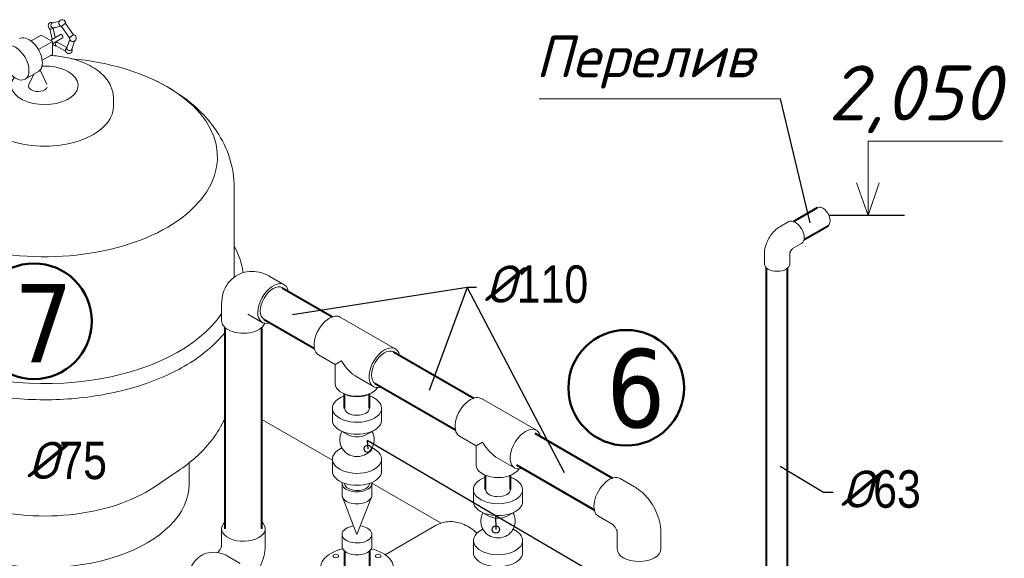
# Model space of a CAD drawing. Extents: x 4114239 to 5838486, y 780458 to 1383318.
# Tile 72 of 231: x 4357881 to 4363802, y 1051684 to 1054925. Entities that reach past the tile are written whole.
import ezdxf
from ezdxf.enums import TextEntityAlignment as Align

# ---------------------------------------------------------------- set-up
doc = ezdxf.new("R2010")
doc.units = 0
doc.header["$MEASUREMENT"] = 0
doc.layers.add('02', color=7, linetype='Continuous')
for name, color, linetype, lineweight in [('1', 7, 'Continuous', 50), ('1-A', 1, 'Continuous', 40), ('Линия', 7, 'Continuous', 35), ('Основные', 160, 'Continuous', 40)]:
    doc.layers.add(name, color=color, linetype=linetype, lineweight=lineweight)
doc.layers.add('Отметки', color=7, linetype='Continuous', lineweight=0, true_color=0x221726)
doc.styles.add('GOST_P', font='isocpeui.ttf')
doc.styles.add('ГОСТ 250', font='isocpeui.ttf', dxfattribs={"height": 300})

msp = doc.modelspace()

# ---------------------------------------------------------------- linework, layer by layer
at = {"color": 0, "linetype": 'Continuous', "lineweight": 0, "extrusion": (5.55112e-17, 0.816497, 0.57735)}
for p, q in [((4358077.5051, 1054904.9488, 0), (4358120.1514, 1054916.1045)), ((4358077.3831, 1054807.3606, 0), (4358061.9317, 1054871.1928, 0)), ((4358082.3959, 1054872.4431), (4358095.6036, 1054817.8802)), ((4358129.0591, 1054886.11), (4358082.9338, 1054874.0442)), ((4358085.1986, 1054875.5384), (4358127.8448, 1054886.6941)), ((4358132.8224, 1054884.9453, 0), (4358180.8587, 1054816.9119, 0)), ((4358157.656, 1054902.4796), (4358205.6924, 1054834.4462)), ((4357949.7824, 1054797.275), (4358011.2097, 1054832.74, 0)), ((4358078.3848, 1054793.9564), (4357994.317, 1054745.4199, 0)), ((4358078.3848, 1054793.9564), (4358011.2097, 1054832.74, 0)), ((4358066.2756, 1054800.9477), (4358127.2612, 1054836.1577)), ((4358078.3848, 1054779.9739), (4358139.3704, 1054815.184)), ((4358078.3848, 1054716.3893), (4358078.3848, 1054793.9564)), ((4358102.7159, 1054792.3213), (4358163.9156, 1054756.9876)), ((4358165.3239, 1054757.356), (4358182.043, 1054807.1195)), ((4358182.431, 1054806.17, 0), (4358165.4371, 1054755.5886, 0)), ((4358211.2481, 1054796.4884), (4358194.2542, 1054745.9069)), ((4358157.282, 1054735.5094), (4358100.0179, 1054768.5708)), ((4358016.9575, 1054680.9242, 0), (4358078.3848, 1054716.3893)), ((4357994.317, 1054613.784), (4357913.7068, 1054567.2437)), ((4358004.5539, 1054622.3471), (4358044.8445, 1054537.7619, 0)), ((4357966.4736, 1054597.7086, 0), (4357936.4222, 1054534.6193)), ((4358444.6071, 1054403.0769, 0), (4358444.6071, 1054456.155)), ((4359171.6869, 1053393.1667), (4359171.6869, 1053913.37)), ((4362506.9781, 1053710.2563), (4362453.2379, 1053679.2295, 0)), ((4362582.9781, 1053578.6205), (4362529.2488, 1053547.5999, 0)), ((4362359.8008, 1053455.3378), (4362359.8008, 1053517.3915, 0)), ((4362511.8008, 1053455.3378), (4362511.8008, 1053517.379)), ((4359384.687, 1053380.4041), (4359470.954, 1053330.5978)), ((4359095.4146, 1053213.3926), (4359095.4146, 1053113.7801)), ((4359253.687, 1053153.5055, 0), (4359339.954, 1053103.6992)), ((4360140.1889, 1052944.2149), (4359809.263, 1053135.2751, 0)), ((4359778.2259, 1052850.6628, 0), (4359678.263, 1052908.3764)), ((4359816.595, 1052872.8151), (4359778.2259, 1052850.6628)), ((4359778.2259, 1052735.2355), (4359778.2259, 1052850.6628, 0)), ((4360009.1889, 1052717.3162, 0), (4359909.2259, 1052775.0299)), ((4360988.6734, 1052454.3421), (4360657.7474, 1052645.4023)), ((4359761.5803, 1052515.7857, 0), (4359761.5803, 1052587.6374)), ((4360057.5803, 1052515.7857), (4360057.5803, 1052587.6374)), ((4359761.5803, 1052273.6727), (4359336.4146, 1052519.1422, 0)), ((4359858.7494, 1052425.9484), (4359807.9186, 1052453.6866)), ((4359960.4111, 1052425.9484), (4360011.242, 1052453.6866)), ((4360626.7104, 1052360.79, 0), (4360526.7474, 1052418.5037)), ((4360665.0794, 1052382.9424, 0), (4360626.7104, 1052360.79)), ((4359818.9487, 1052348.7529, 0), (4359807.9186, 1052342.7338, 0)), ((4360000.2118, 1052348.7529), (4360011.242, 1052342.7338)), ((4360626.7104, 1052245.3627), (4360626.7104, 1052360.79, 0)), ((4358899.761, 1052129.4171, 0), (4358899.761, 1052257.7742)), ((4359761.5803, 1052208.783), (4359761.5803, 1052280.6347)), ((4360057.5803, 1052208.783), (4360057.5803, 1052280.6347, 0)), ((4360857.6734, 1052227.4435), (4360757.7104, 1052285.1571)), ((4358689.7472, 1052112.8274), (4358834.835, 1052210.1952)), ((4359819.5803, 1052063.1706), (4359819.5803, 1052135.0223)), ((4359834.5803, 1052135.0223), (4359834.5803, 1052135.1193)), ((4359984.5803, 1052135.0223, 0), (4359984.5803, 1052135.1193)), ((4360415.6994, 1051896.0169), (4359999.554, 1052136.2785, 0)), ((4359999.5803, 1052063.1706), (4359999.5803, 1052135.0223)), ((4361578.5398, 1052113.7826), (4361492.2728, 1052163.5889)), ((4360609.6821, 1052026.1338, 0), (4360609.6821, 1052097.9855)), ((4360905.6821, 1052026.1338, 0), (4360905.6821, 1052097.9855)), ((4359909.5608, 1051828.017), (4359821.8041, 1052051.6911)), ((4359909.5998, 1051828.017), (4359997.3565, 1052051.6911)), ((4360706.8513, 1051936.2965), (4360656.0204, 1051964.0347)), ((4360808.513, 1051936.2965), (4360859.3438, 1051964.0347)), ((4361447.4607, 1051886.9297), (4361361.2728, 1051936.6902, 0)), ((4359095.414, 1051762.1658, 0), (4359095.414, 1051861.7784, 0)), ((4359357.414, 1051762.1658), (4359357.414, 1051861.7784)), ((4360385.6491, 1051882.4589), (4360078.9907, 1051705.4096)), ((4360667.0506, 1051859.1011, 0), (4360656.0204, 1051853.0819, 0)), ((4360848.3137, 1051859.101), (4360859.3438, 1051853.0819, 0)), ((4361474.8122, 1051839.5553), (4361474.8122, 1051740.0342)), ((4361736.8122, 1051839.6467), (4361736.8122, 1051740.0342)), ((4359819.5803, 1051756.1679), (4359819.5803, 1051828.0196)), ((4359999.5803, 1051756.1679, 0), (4359999.5803, 1051828.0196)), ((4360609.6821, 1051719.1311), (4360609.6821, 1051790.9828)), ((4360905.6821, 1051719.1311), (4360905.6821, 1051790.9828, 0)), ((4359207.8233, 1051653.5197), (4359135.6984, 1051695.161, 0))]:
    msp.add_line(p, q, dxfattribs=at)
at = {"linetype": 'Continuous', "lineweight": 40, "extrusion": (5.55112e-17, 0.816497, 0.57735)}
for p, q in [((4362534.7325, 1053711.2693), (4362679.0933, 1053794.616)), ((4362597.7325, 1053602.15, 0), (4362742.0933, 1053685.4968)), ((4362372.8008, 1050822.8804), (4362372.8008, 1053430.7953, 0)), ((4362498.8008, 1050822.8804), (4362498.8008, 1053430.7953)), ((4359460.454, 1053312.4113, 0), (4359763.1926, 1053137.6251)), ((4359116.4146, 1051861.7787), (4359116.4146, 1053072.7069)), ((4359336.4146, 1051861.7787), (4359336.4146, 1053072.7069)), ((4359350.454, 1053121.8857), (4359653.1926, 1052947.0995, 0)), ((4360129.6889, 1052926.0283, 0), (4360611.6771, 1052647.7524)), ((4360019.6889, 1052735.5028), (4360501.6771, 1052457.2268)), ((4359834.5803, 1052587.6374), (4359834.5803, 1052672.8636)), ((4359984.5803, 1052587.6374), (4359984.5803, 1052672.8636)), ((4360978.1734, 1052436.1556), (4361446.2025, 1052165.9389)), ((4360868.1734, 1052245.63), (4361336.2025, 1051975.4133, 0)), ((4360682.6821, 1052097.9855), (4360682.6821, 1052183.3634)), ((4360832.6821, 1052097.9855), (4360832.6821, 1052183.3406)), ((4359834.5778, 1051727.4472), (4359834.5587, 1051611.9919)), ((4359984.5778, 1051727.4429, 0), (4359984.5587, 1051611.9671, 0))]:
    msp.add_line(p, q, dxfattribs=at)
for p, q in [((4363202.481, 1053747.5648), (4362748.1736, 1053747.5648)), ((4360571.2925, 1053312.9877), (4360343.4507, 1052693.4001)), ((4360571.2925, 1053312.9877), (4361155.7368, 1052200.5221)), ((4359970.7324, 1052393.8174), (4359974.6057, 1052342.8079, 0)), ((4360741.8845, 1051941.1742), (4360744.9253, 1051857.649, 0))]:
    msp.add_line(p, q)
at = {"color": 7, "lineweight": 25, "ltscale": 1000}
for points in [[(4360628.953, 1053312.9877), (4360571.2925, 1053312.9877), (4359521.0755, 1053149.1312)], [(4361883.4288, 1051304.9668), (4361825.7684, 1051304.9668), (4359970.7324, 1052393.8174)], [(4362772.3664, 1052079.9151), (4362714.7059, 1052079.9151), (4362453.6256, 1052237.141)]]:
    msp.add_lwpolyline(points, dxfattribs=at)
for centre in [(4359974.6057, 1052342.8079, 0), (4360744.9253, 1051857.649, 0)]:
    msp.add_circle(centre, 21.964)
at = {"color": 0, "linetype": 'Continuous', "lineweight": 0}
for centre, start, end in [((4358073.4589, 1054888.1789, 0), 62.42886139, 239.96579585), ((4358137.3463, 1054904.8911, 0), 352.99419626, 257.45537255), ((4358201.2336, 1054814.4081, 0), 172.5632129, 239.83989704), ((4358201.2336, 1054814.4081, 0), 263.01845228, 77.886356), ((4358097.8617, 1054787.3672), 200.64821222, 282.23058825), ((4358176.8309, 1054741.7743, 0), 184.59654565, 23.6597629)]:
    msp.add_arc(centre, 20.5282, start, end, dxfattribs=at)
at = {"color": 0, "linetype": 'Continuous', "lineweight": 0, "extrusion": (-1.06193e-16, 2.02752e-16, -1)}
msp.add_ellipse((4358076.4738, 1054875.7242), major_axis=(14.7733, 3.5761), ratio=0.370681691, start_param=1.236721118, end_param=2.770876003, dxfattribs=at)
at = {"color": 0, "linetype": 'Continuous', "lineweight": 0, "extrusion": (-1.59155e-17, 2.25353e-16, -1)}
msp.add_ellipse((4358081.3518, 1054890.2436), major_axis=(3.8467, -14.7052), ratio=0.806444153, start_param=0, end_param=3.141592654, dxfattribs=at)
at = {"color": 0, "linetype": 'Continuous', "lineweight": 0, "extrusion": (1.65999e-17, 1.37781e-16, -1)}
for centre, start_param, end_param in [((4358069.4284, 1054885.8518), 2.60789968, 2.732807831), ((4358093.8312, 1054785.0401), 1.400832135, 1.47617077), ((4358172.8003, 1054739.4473, 0), 0.094625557, 0.219533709)]:
    msp.add_ellipse(centre, major_axis=(-9.8605, 17.0788), ratio=0.577350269, start_param=start_param, end_param=end_param, dxfattribs=at)
at = {"color": 0, "linetype": 'Continuous', "lineweight": 0, "extrusion": (1.04681e-16, 1.70591e-16, -1)}
msp.add_ellipse((4358079.7765, 1054874.4909, 0), major_axis=(12.5274, 5.7819), ratio=0.127728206, start_param=1.070163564, end_param=1.37534665, dxfattribs=at)
at = {"color": 0, "linetype": 'Continuous', "lineweight": 0, "extrusion": (-1.28072e-16, 1.81387e-16, -1)}
msp.add_ellipse((4358145.2392, 1054893.7124, 0), major_axis=(-12.4168, -8.7671), ratio=0.127728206, start_param=0, end_param=3.141592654, dxfattribs=at)
at = {"color": 0, "linetype": 'Continuous', "lineweight": 0, "extrusion": (-1.11556e-17, 1.85856e-16, -1)}
msp.add_ellipse((4357937.317, 1054712.5109), major_axis=(-57, 98.7269), ratio=0.577350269, start_param=0, end_param=3.141592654, dxfattribs=at)
at = {"color": 0, "linetype": 'Continuous', "lineweight": 0, "extrusion": (-9.61481e-17, 5.55112e-17, -1)}
for centre, major_axis, start_param, end_param in [((4358107.6179, 1054781.7344, 0), (7.6, 13.1636), 3.141592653, 5.1701511), ((4358167.0747, 1054747.407), (-7.6, -13.1636), 0.696912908, 2.028558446)]:
    msp.add_ellipse(centre, major_axis=major_axis, ratio=0.577350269, start_param=start_param, end_param=end_param, dxfattribs=at)
at = {"color": 0, "linetype": 'Continuous', "lineweight": 0, "extrusion": (4.43555e-17, 8.97074e-17, -1)}
msp.add_ellipse((4358133.3158, 1054825.6708), major_axis=(-6.0546, 10.4869), ratio=0.577350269, start_param=0, end_param=3.141592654, dxfattribs=at)
at = {"color": 0, "linetype": 'Continuous', "lineweight": 0, "extrusion": (-1.09383e-16, 5.86756e-17, -1)}
msp.add_ellipse((4358193.3407, 1054825.5867), major_axis=(12.4168, 8.7671), ratio=0.127728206, start_param=3.258759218, end_param=6.166018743, dxfattribs=at)
at = {"color": 0, "linetype": 'Continuous', "lineweight": 0, "extrusion": (5.3037e-17, 1.57862e-16, -1)}
msp.add_ellipse((4358198.2188, 1054805.4346), major_axis=(-14.4085, 4.8408), ratio=0.727503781, start_param=4.43762923, end_param=4.98714873, dxfattribs=at)
at = {"color": 0, "linetype": 'Continuous', "lineweight": 0, "extrusion": (-1.11556e-17, 1.85856e-16, -1)}
msp.add_ellipse((4357856.7068, 1054665.9706, 0), major_axis=(-57, 98.7269), ratio=0.577350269, dxfattribs=at)
at = {"color": 0, "linetype": 'Continuous', "lineweight": 0, "extrusion": (7.93474e-17, 1.49023e-16, -1)}
msp.add_ellipse((4358179.8457, 1054750.7478, 0), major_axis=(-14.4085, 4.8408), ratio=0.727503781, start_param=3.141592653, end_param=6.283185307, dxfattribs=at)
at = {"color": 0, "linetype": 'Continuous', "lineweight": 0, "extrusion": (7.46658e-17, 1.58871e-16, -1)}
msp.add_ellipse((4358166.6089, 1054751.5111, 0), major_axis=(9.5162, 9.9904), ratio=0.370681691, start_param=4.957336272, end_param=5.054093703, dxfattribs=at)
at = {"color": 0, "linetype": 'Continuous', "lineweight": 0, "extrusion": (4.28451e-17, 2.22045e-16, -1)}
for start_param, end_param in [(5.497787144, 10.751200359), (4.868965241, 5.497787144)]:
    msp.add_ellipse((4358031.6869, 1054098.284, 0), major_axis=(1038.796, 0), ratio=0.577350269, start_param=start_param, end_param=end_param, dxfattribs=at)
at = {"color": 0, "linetype": 'Continuous', "lineweight": 0, "extrusion": (1.27765e-16, 1.66533e-16, -1)}
for start_param, end_param in [(5.497787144, 9.848984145), (4.633522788, 5.497787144)]:
    msp.add_ellipse((4358031.6869, 1054530.3902), major_axis=(201.1128, 0), ratio=0.577350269, start_param=start_param, end_param=end_param, dxfattribs=at)
at = {"color": 0, "linetype": 'Continuous', "lineweight": 0, "extrusion": (-2.4532e-17, 1.66533e-16, -1)}
msp.add_ellipse((4357991.3818, 1054525.893), major_axis=(-57, 0), ratio=0.577350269, start_param=3.364710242, end_param=6.551560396, dxfattribs=at)
at = {"color": 0, "linetype": 'Continuous', "lineweight": 0, "extrusion": (1.09158e-16, 1.66533e-16, -1)}
msp.add_ellipse((4358031.6869, 1054403.0769), major_axis=(412.9202, 0), ratio=0.577350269, start_param=0, end_param=3.141592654, dxfattribs=at)
at = {"color": 0, "linetype": 'Continuous', "lineweight": 0, "extrusion": (-3.51927e-17, 1.71978e-16, -1)}
msp.add_ellipse((4362710.5933, 1053740.0564), major_axis=(-31.5, 54.5596), ratio=0.577350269, start_param=0, end_param=3.141592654, dxfattribs=at)
at = {"color": 0, "linetype": 'Continuous', "lineweight": 0, "extrusion": (-9.07038e-17, 2.68126e-16, -1)}
msp.add_ellipse((4362544.9781, 1053644.4384), major_axis=(38, -65.8179), ratio=0.577350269, start_param=3.141592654, end_param=6.283185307, dxfattribs=at)
at = {"color": 0, "linetype": 'Continuous', "lineweight": 0, "extrusion": (1.11022e-16, 1.66533e-16, -1)}
msp.add_ellipse((4362435.8008, 1053455.3378), major_axis=(-76, 0), ratio=0.577350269, start_param=3.141592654, end_param=6.283185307, dxfattribs=at)
at = {"color": 0, "linetype": 'Continuous', "lineweight": 0, "extrusion": (1.10897e-16, 2.22045e-16, -1)}
for start_param, end_param in [(0, 0.026277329), (0.367872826, 2.32529878)]:
    msp.add_ellipse((4358031.6869, 1053393.1667), major_axis=(1140, 0), ratio=0.577350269, start_param=start_param, end_param=end_param, dxfattribs=at)
at = {"color": 0, "linetype": 'Continuous', "lineweight": 0, "extrusion": (3.51927e-17, 1.71978e-16, -1)}
for start_param, end_param in [(0.785398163, 3.715668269), (5.709109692, 7.068583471)]:
    msp.add_ellipse((4359405.454, 1053217.1485), major_axis=(-65.5, -113.4493), ratio=0.577350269, start_param=start_param, end_param=end_param, dxfattribs=at)
at = {"color": 0, "linetype": 'Continuous', "lineweight": 0, "extrusion": (1.11556e-17, 1.85856e-16, -1)}
for centre in [(4359405.454, 1053217.1485), (4360074.6889, 1052830.7656)]:
    msp.add_ellipse(centre, major_axis=(55, 95.2628), ratio=0.577350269, start_param=3.141592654, end_param=6.283185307, dxfattribs=at)
at = {"color": 0, "linetype": 'Continuous', "lineweight": 0, "extrusion": (8.69853e-17, 2.06174e-16, -1)}
for centre, start_param, end_param in [((4359743.763, 1053021.8258, 0), 5.497787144, 6.283185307), ((4359743.763, 1053021.8258, 0), 3.141592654, 5.497787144), ((4360074.6889, 1052830.7656), 5.497787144, 6.857260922), ((4360074.6889, 1052830.7656), 2.567517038, 5.497787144), ((4360592.2474, 1052531.953), 3.141592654, 5.497787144), ((4360592.2474, 1052531.953), 5.497787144, 6.283185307), ((4360923.1734, 1052340.8928), 2.567517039, 5.497787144), ((4360923.1734, 1052340.8928), 5.497787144, 6.857260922)]:
    msp.add_ellipse(centre, major_axis=(65.5, 113.4493), ratio=0.577350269, start_param=start_param, end_param=end_param, dxfattribs=at)
at = {"color": 0, "linetype": 'Continuous', "lineweight": 0, "extrusion": (-1.56577e-16, 1.66533e-16, -1)}
for start_param, end_param in [(5.497787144, 6.283185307), (3.3467117, 5.497787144)]:
    msp.add_ellipse((4359226.4146, 1053113.7801), major_axis=(-131, 0), ratio=0.577350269, start_param=start_param, end_param=end_param, dxfattribs=at)
at = {"color": 0, "linetype": 'Continuous', "lineweight": 0, "extrusion": (-1.48742e-17, 2.47807e-16, -1)}
for centre in [(4359909.2259, 1052926.2957), (4360757.7104, 1052436.4229)]:
    msp.add_ellipse(centre, major_axis=(-92.631, 160.4416), ratio=0.577350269, start_param=3.926990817, end_param=4.71238898, dxfattribs=at)
at = {"color": 0, "linetype": 'Continuous', "lineweight": 0, "extrusion": (-1.42338e-16, 1.66533e-16, -1)}
for centre in [(4359909.2259, 1052735.2355), (4360757.7104, 1052245.3627)]:
    msp.add_ellipse(centre, major_axis=(-131, 0), ratio=0.577350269, start_param=3.465274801, end_param=6.283185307, dxfattribs=at)
at = {"color": 0, "linetype": 'Continuous', "lineweight": 0, "extrusion": (1.10799e-16, 2.22045e-16, -1)}
for centre, major_axis, start_param, end_param in [((4359909.5803, 1052587.6374, 0), (148, 0), 5.497787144, 10.46415575), ((4359909.5803, 1052587.6374, 0), (148, 0), 5.243807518, 5.497787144), ((4359909.5803, 1052515.7857), (148, 0), 0, 3.141592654), ((4359909.5803, 1052456.9979), (74, 0), 0.813576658, 2.328015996), ((4359909.5803, 1052280.6347, 0), (148, 0), 5.497787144, 10.238354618), ((4359909.5803, 1052339.4224), (74, 0), 0.75876046, 2.382832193), ((4359909.5803, 1052280.6347, 0), (148, 0), 5.46960865, 5.497787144), ((4359909.5803, 1052208.783), (148, 0), 0, 3.141592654), ((4360757.6821, 1052097.9855, 0), (148, 0), 5.497787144, 10.46415575), ((4360757.6821, 1052097.9855, 0), (148, 0), 5.243807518, 5.497787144), ((4360757.6821, 1052026.1338, 0), (148, 0), 0, 3.141592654), ((4360757.6821, 1051967.3461), (74, 0), 0.813576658, 2.328015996), ((4360757.6821, 1051790.9828, 0), (148, 0), 5.497787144, 10.238354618), ((4360757.6821, 1051790.9828, 0), (148, 0), 5.46960865, 5.497787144), ((4360757.6821, 1051849.7706), (74, 0), 0.75876046, 2.382832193), ((4360757.6821, 1051719.1311), (148, 0), 0, 3.141592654)]:
    msp.add_ellipse(centre, major_axis=major_axis, ratio=0.577350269, start_param=start_param, end_param=end_param, dxfattribs=at)
at = {"color": 0, "linetype": 'Continuous', "lineweight": 0, "extrusion": (1.90765e-17, 1.66533e-16, -1)}
for start_param, end_param in [(0.785398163, 2.340342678), (0.775540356, 0.785398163)]:
    msp.add_ellipse((4359909.5803, 1052719.3215), major_axis=(110, 0), ratio=0.577350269, start_param=start_param, end_param=end_param, dxfattribs=at)
at = {"color": 0, "linetype": 'Continuous', "lineweight": 0, "extrusion": (2.73488e-17, 1.66533e-16, -1)}
for centre, start_param, end_param in [((4359909.5803, 1052587.6374, 0), 0.785398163, 3.141592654), ((4359909.5803, 1052587.6374, 0), 0, 0.785398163), ((4359909.5803, 1052135.0223), 0.785398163, 3.141592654), ((4359909.5803, 1052135.0223), 0, 0.785398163), ((4360757.6821, 1052097.9855, 0), 0.785398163, 3.141592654), ((4360757.6821, 1052097.9855, 0), 0, 0.785398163)]:
    msp.add_ellipse(centre, major_axis=(75, 0), ratio=0.577350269, start_param=start_param, end_param=end_param, dxfattribs=at)
at = {"color": 0, "linetype": 'Continuous', "lineweight": 0, "extrusion": (-1.91698e-17, 1.66533e-16, -1)}
for centre, start_param in [((4358031.6869, 1052129.4171), 0), ((4358031.6869, 1052439.6859, 0), 0.710448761)]:
    msp.add_ellipse(centre, major_axis=(868.0742, 0), ratio=0.577350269, start_param=start_param, end_param=2.085546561, dxfattribs=at)
at = {"color": 0, "linetype": 'Continuous', "lineweight": 0, "extrusion": (1.01092e-16, 1.66533e-16, -1)}
for centre, start_param, end_param in [((4359909.5803, 1052135.0223), 6.173473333, 9.534489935), ((4359909.5803, 1052063.1706), 0, 3.141592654), ((4359909.5803, 1051828.0196, 0), 5.497787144, 10.772592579), ((4359909.5803, 1051828.0196, 0), 4.935370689, 5.497787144), ((4359909.5803, 1051756.1679), 0, 3.141592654)]:
    msp.add_ellipse(centre, major_axis=(90, 0), ratio=0.577350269, start_param=start_param, end_param=end_param, dxfattribs=at)
at = {"color": 0, "linetype": 'Continuous', "lineweight": 0, "extrusion": (3.89112e-17, 2.3393e-16, -1)}
msp.add_ellipse((4361426.7728, 1052050.1396), major_axis=(-65.5, -113.4493), ratio=0.577350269, start_param=0, end_param=3.141592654, dxfattribs=at)
at = {"color": 0, "linetype": 'Continuous', "lineweight": 0, "extrusion": (2.46519e-32, 2.22045e-16, -1)}
for start_param, end_param in [(0.785398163, 3.715676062), (5.709117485, 7.068583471)]:
    msp.add_ellipse((4359226.414, 1051861.7784, 0), major_axis=(131, 0), ratio=0.577350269, start_param=start_param, end_param=end_param, dxfattribs=at)
at = {"color": 0, "linetype": 'Continuous', "lineweight": 0, "extrusion": (1.96046e-17, 2.22045e-16, -1)}
msp.add_ellipse((4359909.5803, 1051828.0196, 0), major_axis=(0.02, 0), ratio=0.577350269, start_param=0.222759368, end_param=2.918833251, dxfattribs=at)
at = {"color": 0, "linetype": 'Continuous', "lineweight": 0, "extrusion": (-7.45876e-17, 2.22045e-16, -1)}
for start_param, end_param in [(5.497787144, 7.451398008), (1.973503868, 5.497787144)]:
    msp.add_ellipse((4359909.5661, 1051624.3843), major_axis=(-220, 0), ratio=0.577350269, start_param=start_param, end_param=end_param, dxfattribs=at)
at = {"color": 0, "linetype": 'Continuous', "lineweight": 0, "extrusion": (-2.41957e-17, 2.22045e-16, -1)}
msp.add_ellipse((4361605.8122, 1051740.0342), major_axis=(-131, 0), ratio=0.577350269, start_param=3.141592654, end_param=6.283185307, dxfattribs=at)
at = {"color": 0, "linetype": 'Continuous', "lineweight": 0, "extrusion": (-1.13953e-16, 1.66533e-16, -1)}
for centre in [(4359782.2869, 1051697.869), (4360036.8454, 1051697.869)]:
    msp.add_ellipse(centre, major_axis=(-18, 0), ratio=0.577350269, dxfattribs=at)
at = {"color": 0, "linetype": 'Continuous', "lineweight": 0}
for points, knots in [([(4358066.8254, 1054709.7154), (4358098.1587, 1054708.1076), (4358129.1946, 1054704.3418), (4358201.1868, 1054690.2749), (4358241.0942, 1054677.9541, 0), (4358313.1166, 1054645.7064), (4358345.1955, 1054625.7414), (4358397.2194, 1054579.4417), (4358417.4628, 1054553.1371), (4358439.5447, 1054502.5345), (4358444.6071, 1054479.3777), (4358444.6071, 1054456.155)], [7.157228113, 7.157228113, 7.157228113, 7.157228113, 7.394917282, 7.394917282, 7.728217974, 7.728217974, 8.063897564, 8.063897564, 8.392572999, 8.392572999, 8.639379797, 8.639379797, 8.639379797, 8.639379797]), ([(4358669.0322, 1054571.883, 0), (4358722.0668, 1054548.0926), (4358772.8895, 1054520.8492), (4358868.8613, 1054458.7097), (4358914.0378, 1054423.8063), (4358996.8343, 1054345.1612), (4359034.487, 1054301.3634, 0), (4359098.7014, 1054204.08, 0), (4359125.2103, 1054150.4813), (4359161.799, 1054035.7301, 0), (4359171.6869, 1053974.6126), (4359171.6869, 1053913.37)], [1.4459368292, 1.4459368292, 1.4459368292, 1.4459368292, 1.6279883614, 1.6279883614, 1.8100398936, 1.8100398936, 1.9920914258, 1.9920914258, 2.174142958, 2.174142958, 2.3561944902, 2.3561944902, 2.3561944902, 2.3561944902]), ([(4362453.2379, 1053679.2295, 0), (4362441.4636, 1053672.4315), (4362431.067, 1053664.3513, 0), (4362412.3103, 1053646.4849, 0), (4362403.9596, 1053636.6764), (4362389.1778, 1053615.7411), (4362382.7533, 1053604.6134, 0), (4362372.0137, 1053581.3443), (4362367.6946, 1053569.2082), (4362361.6001, 1053544.0312, 0), (4362359.8008, 1053530.9874, 0), (4362359.8008, 1053517.3915, 0)], [1.570796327, 1.570796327, 1.570796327, 1.570796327, 1.884955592, 1.884955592, 2.199114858, 2.199114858, 2.513274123, 2.513274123, 2.827433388, 2.827433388, 3.141592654, 3.141592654, 3.141592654, 3.141592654]), ([(4359171.6869, 1053563.0432), (4359198.1835, 1053514.0711, 0), (4359215.8766, 1053462.8689), (4359224.3477, 1053408.2119, 0), (4359224.7334, 1053405.5612), (4359225.0942, 1053402.9087)], [2.0534197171, 2.0534197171, 2.0534197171, 2.0534197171, 2.2669506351, 2.2669506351, 2.2778256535, 2.2778256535, 2.2778256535, 2.2778256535]), ([(4362529.2525, 1053547.6021, 0), (4362529.2525, 1053547.6021), (4362529.0152, 1053547.4573), (4362528.1831, 1053546.8306), (4362527.5594, 1053546.3212), (4362526.0807, 1053544.9488), (4362525.2219, 1053544.0807, 0), (4362523.3708, 1053542.0029, 0), (4362522.3739, 1053540.7789), (4362520.3569, 1053538.0404, 0), (4362519.3381, 1053536.5147), (4362517.4122, 1053533.3099, 0), (4362516.5085, 1053531.6279), (4362514.9315, 1053528.3273), (4362514.2558, 1053526.7081, 0), (4362513.1825, 1053523.7555), (4362512.7746, 1053522.4129, 0), (4362512.2012, 1053520.1649), (4362512.0247, 1053519.2407, 0), (4362511.8283, 1053517.914, 0), (4362511.8048, 1053517.4982), (4362511.8008, 1053517.3827), (4362511.8007, 1053517.3747), (4362511.8007, 1053517.3747)], [1.589507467, 1.589507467, 1.589507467, 1.589507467, 1.721865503, 1.721865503, 1.865660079, 1.865660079, 2.011857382, 2.011857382, 2.165134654, 2.165134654, 2.325880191, 2.325880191, 2.490542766, 2.490542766, 2.653268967, 2.653268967, 2.809049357, 2.809049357, 2.956819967, 2.956819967, 3.100520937, 3.100520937, 3.122881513, 3.122881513, 3.122881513, 3.122881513]), ([(4359095.4146, 1053213.3926), (4359095.4146, 1053236.4911, 0), (4359098.4157, 1053260.71), (4359114.2059, 1053307.7087), (4359126.1467, 1053330.4979), (4359157.4434, 1053366.0146), (4359174.2698, 1053379.6088), (4359210.4308, 1053398.9646), (4359229.3505, 1053405.1506), (4359268.1077, 1053411.5047, 0), (4359287.7882, 1053411.1825), (4359328.3961, 1053405.1992), (4359348.577, 1053398.3956), (4359372.9516, 1053386.8791), (4359378.9199, 1053383.7337), (4359384.687, 1053380.4041)], [0, 0, 0, 0, 0.314159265, 0.314159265, 0.593336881, 0.593336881, 0.803956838, 0.803956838, 1.000078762, 1.000078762, 1.21430889, 1.21430889, 1.480225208, 1.480225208, 1.570796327, 1.570796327, 1.570796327, 1.570796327]), ([(4359116.4146, 1053044.2393), (4359100.4185, 1053023.9772), (4359082.85, 1053004.2446), (4358998.4062, 1052919.3985), (4358915.5244, 1052860.7526), (4358722.5015, 1052761.6431), (4358612.1019, 1052721.3768), (4358375.7488, 1052663.4436, 0), (4358249.871, 1052645.7407, 0), (4357995.2012, 1052634.4135, 0), (4357866.4609, 1052640.7497), (4357618.6748, 1052676.8427), (4357499.6784, 1052706.6031), (4357320.0676, 1052773.2715, 0), (4357253.3301, 1052804.3048), (4357192.772, 1052839.281)], [2.783856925, 2.783856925, 2.783856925, 2.783856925, 2.87773726, 2.87773726, 3.200097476, 3.200097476, 3.525502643, 3.525502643, 3.850104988, 3.850104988, 4.174127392, 4.174127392, 4.498363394, 4.498363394, 4.712574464, 4.712574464, 4.712574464, 4.712574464]), ([(4359116.4146, 1052527.6801), (4359112.8913, 1052519.9784), (4359109.2234, 1052512.3656, 0), (4359084.5887, 1052463.6714, 0), (4359059.6824, 1052425.3134), (4359003.96, 1052354.4691), (4358973.1451, 1052321.9524), (4358907.0942, 1052262.2418, 0), (4358871.8477, 1052235.0343), (4358834.835, 1052210.1952)], [2.614420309, 2.614420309, 2.614420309, 2.614420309, 2.6403739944, 2.6403739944, 2.7824637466, 2.7824637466, 2.9245534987, 2.9245534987, 3.0666432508, 3.0666432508, 3.0666432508, 3.0666432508]), ([(4359818.9487, 1052447.6675), (4359817.3193, 1052444.6812), (4359815.836, 1052441.6118), (4359812.8386, 1052434.5358), (4359811.4106, 1052430.4782), (4359809.0744, 1052422.2328, 0), (4359808.1617, 1052418.0292), (4359806.8682, 1052409.5575, 0), (4359806.485, 1052405.273), (4359806.2543, 1052396.7062, 0), (4359806.4064, 1052392.4073, 0), (4359807.242, 1052383.8782, 0), (4359807.9272, 1052379.6316), (4359809.8162, 1052371.2725, 0), (4359811.0237, 1052367.1439, 0), (4359813.9369, 1052359.0843), (4359815.6481, 1052355.1377, 0), (4359819.5402, 1052347.5026), (4359821.7285, 1052343.7993, 0), (4359826.5392, 1052336.707, 0), (4359829.1709, 1052333.3043), (4359834.8256, 1052326.8648), (4359837.8596, 1052323.8155), (4359844.2708, 1052318.1286), (4359847.6602, 1052315.4799), (4359852.7281, 1052312.0052), (4359854.2909, 1052310.9946), (4359855.8793, 1052310.0274, 0)], [27.046085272, 27.046085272, 27.046085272, 27.046085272, 32.145621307, 32.145621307, 38.573055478, 38.573055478, 45.000486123, 45.000486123, 51.427914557, 51.427914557, 57.85534182, 57.85534182, 64.282768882, 64.282768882, 70.710196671, 70.710196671, 77.137626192, 77.137626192, 83.565058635, 83.565058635, 89.992495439, 89.992495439, 96.419938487, 96.419938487, 102.847390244, 102.847390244, 105.636958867, 105.636958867, 105.636958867, 105.636958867]), ([(4359963.2813, 1052310.0274, 0), (4359966.9459, 1052312.259, 0), (4359970.4779, 1052314.7242), (4359977.1903, 1052320.061, 0), (4359980.3842, 1052322.9425), (4359986.3775, 1052329.0682, 0), (4359989.1886, 1052332.3242, 0), (4359994.3743, 1052339.1471), (4359996.7589, 1052342.7272), (4360001.0565, 1052350.1417), (4360002.9778, 1052353.9904), (4360006.3208, 1052361.8814), (4360007.7489, 1052365.939), (4360010.0854, 1052374.1842), (4360010.9982, 1052378.3878), (4360012.292, 1052386.8595), (4360012.6754, 1052391.144), (4360012.9064, 1052399.7108), (4360012.7544, 1052404.0096), (4360011.919, 1052412.5387, 0), (4360011.234, 1052416.7854), (4360009.3453, 1052425.1446, 0), (4360008.1379, 1052429.2732), (4360005.225, 1052437.3329), (4360003.5139, 1052441.2795), (4360001.1282, 1052445.9599), (4360000.6761, 1052446.8168), (4360000.2118, 1052447.6674, 0)], [0, 0, 0, 0, 6.435830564, 6.435830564, 12.863278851, 12.863278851, 19.290735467, 19.290735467, 25.718182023, 25.718182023, 32.145621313, 32.145621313, 38.573055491, 38.573055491, 45.000486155, 45.000486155, 51.42791459, 51.42791459, 57.855341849, 57.855341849, 64.282768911, 64.282768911, 70.710196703, 70.710196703, 77.137626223, 77.137626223, 78.590198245, 78.590198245, 78.590198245, 78.590198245]), ([(4361736.8122, 1051839.6467), (4361736.8122, 1051862.7452), (4361733.7569, 1051884.8653), (4361723.4322, 1051927.5181), (4361716.1214, 1051948.0561, 0), (4361697.9524, 1051987.4221), (4361687.0871, 1052006.2413), (4361662.0797, 1052041.6591, 0), (4361647.9486, 1052058.2594), (4361616.1725, 1052088.5273, 0), (4361598.5437, 1052102.2334), (4361578.5398, 1052113.7826)], [3.141592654, 3.141592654, 3.141592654, 3.141592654, 3.455751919, 3.455751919, 3.769911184, 3.769911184, 4.08407045, 4.08407045, 4.398229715, 4.398229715, 4.71238898, 4.71238898, 4.71238898, 4.71238898]), ([(4360667.0506, 1051958.0156), (4360665.4211, 1051955.0294, 0), (4360663.9378, 1051951.9599), (4360660.9404, 1051944.884), (4360659.5124, 1051940.8263), (4360657.1763, 1051932.581, 0), (4360656.2635, 1051928.3774), (4360654.9701, 1051919.9056), (4360654.5868, 1051915.6212), (4360654.3561, 1051907.0544), (4360654.5082, 1051902.7555), (4360655.3439, 1051894.2264, 0), (4360656.029, 1051889.9798), (4360657.918, 1051881.6206, 0), (4360659.1256, 1051877.492, 0), (4360662.0387, 1051869.4325), (4360663.7499, 1051865.4859), (4360667.642, 1051857.8508), (4360669.8304, 1051854.1475), (4360674.6411, 1051847.0552, 0), (4360677.2727, 1051843.6525), (4360682.9274, 1051837.213), (4360685.9615, 1051834.1637), (4360692.3726, 1051828.4767), (4360695.7621, 1051825.8281, 0), (4360700.8299, 1051822.3534, 0), (4360702.3927, 1051821.3428), (4360703.9811, 1051820.3756)], [27.046085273, 27.046085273, 27.046085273, 27.046085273, 32.145621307, 32.145621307, 38.573055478, 38.573055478, 45.000486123, 45.000486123, 51.427914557, 51.427914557, 57.85534182, 57.85534182, 64.282768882, 64.282768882, 70.710196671, 70.710196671, 77.137626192, 77.137626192, 83.565058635, 83.565058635, 89.992495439, 89.992495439, 96.419938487, 96.419938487, 102.847390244, 102.847390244, 105.636958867, 105.636958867, 105.636958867, 105.636958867]), ([(4360811.3831, 1051820.3756), (4360815.0477, 1051822.6071), (4360818.5797, 1051825.0723), (4360825.2922, 1051830.4092, 0), (4360828.486, 1051833.2907), (4360834.4794, 1051839.4163, 0), (4360837.2904, 1051842.6724, 0), (4360842.4761, 1051849.4953), (4360844.8608, 1051853.0754, 0), (4360849.1584, 1051860.4899), (4360851.0797, 1051864.3385, 0), (4360854.4226, 1051872.2295), (4360855.8507, 1051876.2871), (4360858.1872, 1051884.5324), (4360859.1001, 1051888.736), (4360860.3938, 1051897.2077), (4360860.7772, 1051901.4921), (4360861.0082, 1051910.0589, 0), (4360860.8562, 1051914.3578), (4360860.0209, 1051922.8869, 0), (4360859.3359, 1051927.1336), (4360857.4471, 1051935.4928, 0), (4360856.2397, 1051939.6214), (4360853.3268, 1051947.6811), (4360851.6157, 1051951.6277), (4360849.2301, 1051956.3081), (4360848.7779, 1051957.165), (4360848.3137, 1051958.0156)], [0, 0, 0, 0, 6.435830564, 6.435830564, 12.863278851, 12.863278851, 19.290735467, 19.290735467, 25.718182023, 25.718182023, 32.145621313, 32.145621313, 38.573055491, 38.573055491, 45.000486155, 45.000486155, 51.42791459, 51.42791459, 57.855341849, 57.855341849, 64.282768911, 64.282768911, 70.710196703, 70.710196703, 77.137626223, 77.137626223, 78.590198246, 78.590198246, 78.590198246, 78.590198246]), ([(4360631.043, 1051835.204), (4360622.0613, 1051843.4649, 0), (4360612.6322, 1051851.2328), (4360578.8893, 1051875.694), (4360552.2821, 1051889.8393), (4360497.8272, 1051904.5255, 0), (4360471.0747, 1051907.1559, 0), (4360423.7063, 1051899.6931), (4360403.6983, 1051892.8796), (4360385.6491, 1051882.4589)], [4.42412631, 4.42412631, 4.42412631, 4.42412631, 4.585272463, 4.585272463, 4.972778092, 4.972778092, 5.279173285, 5.279173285, 5.497787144, 5.497787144, 5.497787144, 5.497787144]), ([(4361474.8136, 1051839.5246), (4361474.8136, 1051839.5246), (4361474.8005, 1051839.8578, 0), (4361474.6328, 1051841.2202, 0), (4361474.4417, 1051842.4069, 0), (4361473.7627, 1051845.3897), (4361473.2746, 1051847.1876), (4361471.9487, 1051851.2355, 0), (4361471.0982, 1051853.5006), (4361469.0308, 1051858.3016), (4361467.7993, 1051860.8451), (4361465.0394, 1051865.9328, 0), (4361463.5042, 1051868.4751), (4361460.3192, 1051873.2433), (4361458.6701, 1051875.471), (4361455.5066, 1051879.3646, 0), (4361453.9893, 1051881.0477, 0), (4361451.3203, 1051883.7597), (4361450.1549, 1051884.8143), (4361448.3776, 1051886.2955), (4361447.7528, 1051886.7356), (4361447.4665, 1051886.9264), (4361447.4347, 1051886.9462), (4361447.4347, 1051886.9462, 0)], [3.180616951, 3.180616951, 3.180616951, 3.180616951, 3.293405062, 3.293405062, 3.435478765, 3.435478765, 3.578024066, 3.578024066, 3.726189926, 3.726189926, 3.88102207, 3.88102207, 4.039799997, 4.039799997, 4.197429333, 4.197429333, 4.349291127, 4.349291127, 4.494200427, 4.494200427, 4.635575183, 4.635575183, 4.673364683, 4.673364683, 4.673364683, 4.673364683]), ([(4359135.6984, 1051695.161, 0), (4359119.2041, 1051704.684, 0), (4359100.6727, 1051712.5257), (4359060.6027, 1051720.6264), (4359039.4069, 1051721.495, 0), (4359001.1435, 1051713.789), (4358984.4999, 1051707.3781), (4358955.7716, 1051689.5363, 0), (4358943.555, 1051678.5766, 0), (4358923.0403, 1051653.5206), (4358915.1573, 1051639.3344), (4358902.6893, 1051607.8699), (4358899.2281, 1051590.6536), (4358897.4039, 1051568.5022), (4358897.1895, 1051562.9462), (4358897.1895, 1051557.4578, 0)], [4.71238898, 4.71238898, 4.71238898, 4.71238898, 5.026548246, 5.026548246, 5.305733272, 5.305733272, 5.51635795, 5.51635795, 5.712485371, 5.712485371, 5.926724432, 5.926724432, 6.192656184, 6.192656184, 6.283185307, 6.283185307, 6.283185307, 6.283185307]), ([(4359071.9801, 1051718.1504), (4359072.983, 1051719.1068, 0), (4359074.1106, 1051720.2619), (4359076.746, 1051723.2029, 0), (4359078.2824, 1051725.072, 0), (4359081.4065, 1051729.2629), (4359082.9935, 1051731.6012, 0), (4359086.0195, 1051736.5352), (4359087.4537, 1051739.1358), (4359089.9905, 1051744.2782), (4359091.0953, 1051746.8202), (4359092.8855, 1051751.5067), (4359093.5844, 1051753.6623), (4359094.5985, 1051757.3297, 0), (4359094.9292, 1051758.8663), (4359095.3233, 1051761.1461, 0), (4359095.3921, 1051761.9072, 0), (4359095.4117, 1051762.2125), (4359095.4131, 1051762.2389, 0), (4359095.414, 1051762.2572, 0)], [5.027468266, 5.027468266, 5.027468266, 5.027468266, 5.148820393, 5.148820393, 5.296986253, 5.296986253, 5.451818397, 5.451818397, 5.610596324, 5.610596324, 5.76822566, 5.76822566, 5.920087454, 5.920087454, 6.064996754, 6.064996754, 6.20637151, 6.20637151, 6.224274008, 6.224274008, 6.224274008, 6.224274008]), ([(4359297.5054, 1051581.1889), (4359309.0355, 1051597.9231), (4359319.1208, 1051615.6181, 0), (4359336.7232, 1051653.7565), (4359344.0339, 1051674.2944), (4359354.3586, 1051716.9473, 0), (4359357.414, 1051739.0674, 0), (4359357.414, 1051762.1658)], [5.3603018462, 5.3603018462, 5.3603018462, 5.3603018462, 5.6548667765, 5.6548667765, 5.9690260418, 5.9690260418, 6.2831853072, 6.2831853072, 6.2831853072, 6.2831853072])]:
    msp.add_open_spline(points, degree=3, knots=knots, dxfattribs=at)
at = {"layer": '02'}
msp.add_line((4362454.9826, 1054448.6605), (4362633.3431, 1053701.8222), dxfattribs=at)
at = {"layer": '1'}
for centre in [(4357967.1273, 1053110.5531), (4361528.6741, 1052710.0503)]:
    msp.add_circle(centre, 347.7886, dxfattribs=at)
at = {"layer": 'Линия', "linetype": 'ByBlock', "lineweight": 0, "ltscale": 10}
for p, q in [((4362983.445, 1053747.5648), (4362983.445, 1054195.0473)), ((4362983.445, 1054195.0473), (4363792.0857, 1054195.0473)), ((4362983.445, 1053747.5648), (4362914.0221, 1053943.8855)), ((4362983.445, 1053747.5648), (4363048.7825, 1053943.8855))]:
    msp.add_line(p, q, dxfattribs=at)
at = {"layer": 'Отметки'}
msp.add_line((4361005.2372, 1054448.6605), (4362454.9826, 1054448.6605), dxfattribs=at)

# ---------------------------------------------------------------- texts
at = {"layer": '1', "ltscale": 20, "style": 'GOST_P'}
msp.add_text('2,050', height=330.75, dxfattribs=at).set_placement((4363260.6648, 1054319.3852), align=Align.CENTER)
at = {"layer": '1-A', "char_height": 471.744, "attachment_point": 7}
for s, insert in [('\\P{\\fTahoma|b0|i0|c204|p32;7}', (4357847.8194, 1052863.6576)), ('\\P{\\fTahoma|b0|i0|c204|p32;6}', (4361409.3661, 1052463.1548))]:
    msp.add_mtext(s, dxfattribs=dict(at, insert=insert))
at = {"layer": 'Основные', "color": 0, "style": 'ГОСТ 250'}
msp.add_text('Перелив', height=250, dxfattribs=at).set_placement((4360983.1191, 1054578.6225))
at = {"layer": 'Основные', "color": 0, "char_height": 225, "attachment_point": 7, "style": 'ГОСТ 250'}
for s, insert in [('%%C{\\fArial Narrow|b0|i0|c0|p34;110}', (4360675.2615, 1053218.4146)), ('%%C{\\fArial Narrow|b0|i0|c0|p34;75}', (4357924.496, 1052157.5953)), ('%%C{\\fArial Narrow|b0|i0|c0|p34;63}', (4362818.6749, 1051985.3421))]:
    msp.add_mtext(s, dxfattribs=dict(at, insert=insert))

doc.saveas('drawing.dxf')
